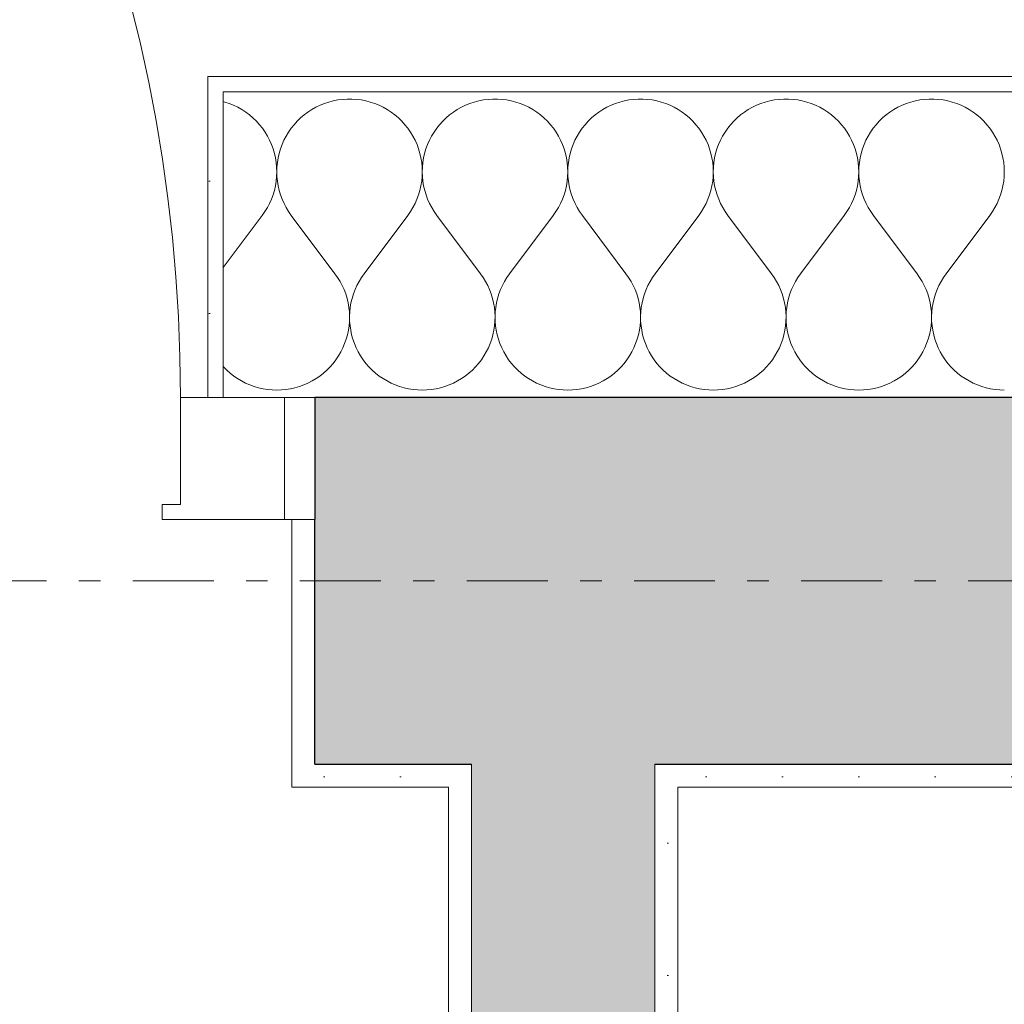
# Model space of a CAD drawing. Extents: x 100 to 2982, y 37 to 2050.
# Tile 120 of 130: x 1829 to 1893, y 1762 to 1826. Entities that reach past the tile are written whole.
import ezdxf
from ezdxf.xclip import XClip

# ---------------------------------------------------------------- set-up
doc = ezdxf.new("R2010")
doc.units = 0
doc.header["$MEASUREMENT"] = 0
doc.header["$XCLIPFRAME"] = 0
doc.linetypes.add('Przerywana podwójnie', pattern=[54.680554, 26.458333, -10.583333, 7.055556, -10.583333])
for name, color, linetype in [('410-K Osie', 7, 'Continuous'), ('420-K Ściany', 7, 'Continuous'), ('820-G Rysunki Obrazki', 7, 'Continuous'), ('A_ŚCIANY NOŚNE', 7, 'Continuous'), ('Drzwi ARCHICAD', 7, 'Continuous')]:
    doc.layers.add(name, color=color, linetype=linetype)
pattern_1 = [(0, (-18316.349, -206.5255), (0, 8.660254), [0, -5]), (0, (-18313.849, -202.195), (0, 8.660254), [0, -5])]

# ---------------------------------------------------------------- blocks, each defined once
blk = doc.blocks.new('*X26')
at = {"layer": '420-K Ściany', "color": 174, "linetype": 'Continuous', "lineweight": 5, "ltscale": 0.2}
for p, q in [((1842.15, 1820.835), (1842.052, 1820.861)), ((1842.44, 1820.739), (1842.15, 1820.835)), ((1842.723, 1820.624), (1842.44, 1820.739)), ((1842.999, 1820.492), (1842.723, 1820.624)), ((1848.388, 1820.624), (1848.113, 1820.492)), ((1848.672, 1820.739), (1848.388, 1820.624)), ((1848.962, 1820.835), (1848.672, 1820.739)), ((1849.257, 1820.913), (1848.962, 1820.835)), ((1849.557, 1820.972), (1849.257, 1820.913)), ((1849.86, 1821.011), (1849.557, 1820.972)), ((1850.165, 1821.03), (1849.86, 1821.011)), ((1850.471, 1821.03), (1850.165, 1821.03)), ((1850.776, 1821.011), (1850.471, 1821.03)), ((1851.079, 1820.972), (1850.776, 1821.011)), ((1851.379, 1820.913), (1851.079, 1820.972)), ((1851.674, 1820.835), (1851.379, 1820.913)), ((1851.964, 1820.739), (1851.674, 1820.835)), ((1852.247, 1820.624), (1851.964, 1820.739)), ((1852.523, 1820.492), (1852.247, 1820.624)), ((1857.912, 1820.624), (1857.637, 1820.492)), ((1858.195, 1820.739), (1857.912, 1820.624)), ((1858.485, 1820.835), (1858.195, 1820.739)), ((1858.781, 1820.913), (1858.485, 1820.835)), ((1859.081, 1820.972), (1858.781, 1820.913)), ((1859.384, 1821.011), (1859.081, 1820.972)), ((1859.689, 1821.03), (1859.384, 1821.011)), ((1859.994, 1821.03), (1859.689, 1821.03)), ((1860.299, 1821.011), (1859.994, 1821.03)), ((1860.602, 1820.972), (1860.299, 1821.011)), ((1860.902, 1820.913), (1860.602, 1820.972)), ((1861.198, 1820.835), (1860.902, 1820.913)), ((1861.488, 1820.739), (1861.198, 1820.835)), ((1861.771, 1820.624), (1861.488, 1820.739)), ((1862.046, 1820.492), (1861.771, 1820.624)), ((1867.436, 1820.624), (1867.161, 1820.492)), ((1867.719, 1820.739), (1867.436, 1820.624)), ((1868.009, 1820.835), (1867.719, 1820.739)), ((1868.305, 1820.913), (1868.009, 1820.835)), ((1868.605, 1820.972), (1868.305, 1820.913)), ((1868.908, 1821.011), (1868.605, 1820.972)), ((1869.213, 1821.03), (1868.908, 1821.011)), ((1869.518, 1821.03), (1869.213, 1821.03)), ((1869.823, 1821.011), (1869.518, 1821.03)), ((1870.126, 1820.972), (1869.823, 1821.011)), ((1870.426, 1820.913), (1870.126, 1820.972)), ((1870.722, 1820.835), (1870.426, 1820.913)), ((1871.012, 1820.739), (1870.722, 1820.835)), ((1871.295, 1820.624), (1871.012, 1820.739)), ((1871.57, 1820.492), (1871.295, 1820.624)), ((1876.96, 1820.624), (1876.685, 1820.492)), ((1877.243, 1820.739), (1876.96, 1820.624)), ((1877.533, 1820.835), (1877.243, 1820.739)), ((1877.829, 1820.913), (1877.533, 1820.835)), ((1878.128, 1820.972), (1877.829, 1820.913)), ((1878.431, 1821.011), (1878.128, 1820.972)), ((1878.736, 1821.03), (1878.431, 1821.011)), ((1879.042, 1821.03), (1878.736, 1821.03)), ((1879.347, 1821.011), (1879.042, 1821.03)), ((1879.65, 1820.972), (1879.347, 1821.011)), ((1879.95, 1820.913), (1879.65, 1820.972)), ((1880.246, 1820.835), (1879.95, 1820.913)), ((1880.536, 1820.739), (1880.246, 1820.835)), ((1880.819, 1820.624), (1880.536, 1820.739)), ((1881.094, 1820.492), (1880.819, 1820.624)), ((1886.484, 1820.624), (1886.208, 1820.492)), ((1886.767, 1820.739), (1886.484, 1820.624)), ((1887.057, 1820.835), (1886.767, 1820.739)), ((1887.352, 1820.913), (1887.057, 1820.835)), ((1887.652, 1820.972), (1887.352, 1820.913)), ((1887.955, 1821.011), (1887.652, 1820.972)), ((1888.26, 1821.03), (1887.955, 1821.011)), ((1888.566, 1821.03), (1888.26, 1821.03)), ((1888.871, 1821.011), (1888.566, 1821.03)), ((1889.174, 1820.972), (1888.871, 1821.011)), ((1889.474, 1820.913), (1889.174, 1820.972)), ((1889.769, 1820.835), (1889.474, 1820.913)), ((1890.059, 1820.739), (1889.769, 1820.835)), ((1890.343, 1820.624), (1890.059, 1820.739)), ((1890.618, 1820.492), (1890.343, 1820.624)), ((1843.265, 1820.341), (1842.999, 1820.492)), ((1843.521, 1820.175), (1843.265, 1820.341)), ((1843.766, 1819.992), (1843.521, 1820.175)), ((1843.998, 1819.793), (1843.766, 1819.992)), ((1847.346, 1819.992), (1847.114, 1819.793)), ((1847.591, 1820.175), (1847.346, 1819.992)), ((1847.847, 1820.341), (1847.591, 1820.175)), ((1848.113, 1820.492), (1847.847, 1820.341)), ((1852.789, 1820.341), (1852.523, 1820.492)), ((1853.045, 1820.175), (1852.789, 1820.341)), ((1853.289, 1819.992), (1853.045, 1820.175)), ((1853.522, 1819.793), (1853.289, 1819.992)), ((1856.87, 1819.992), (1856.637, 1819.793)), ((1857.115, 1820.175), (1856.87, 1819.992)), ((1857.371, 1820.341), (1857.115, 1820.175)), ((1857.637, 1820.492), (1857.371, 1820.341)), ((1862.313, 1820.341), (1862.046, 1820.492)), ((1862.569, 1820.175), (1862.313, 1820.341)), ((1862.813, 1819.992), (1862.569, 1820.175)), ((1863.046, 1819.793), (1862.813, 1819.992)), ((1866.394, 1819.992), (1866.161, 1819.793)), ((1866.639, 1820.175), (1866.394, 1819.992)), ((1866.895, 1820.341), (1866.639, 1820.175)), ((1867.161, 1820.492), (1866.895, 1820.341)), ((1871.836, 1820.341), (1871.57, 1820.492)), ((1872.092, 1820.175), (1871.836, 1820.341)), ((1872.337, 1819.992), (1872.092, 1820.175)), ((1872.57, 1819.793), (1872.337, 1819.992)), ((1875.918, 1819.992), (1875.685, 1819.793)), ((1876.162, 1820.175), (1875.918, 1819.992)), ((1876.418, 1820.341), (1876.162, 1820.175)), ((1876.685, 1820.492), (1876.418, 1820.341)), ((1881.36, 1820.341), (1881.094, 1820.492)), ((1881.616, 1820.175), (1881.36, 1820.341)), ((1881.861, 1819.992), (1881.616, 1820.175)), ((1882.093, 1819.793), (1881.861, 1819.992)), ((1885.441, 1819.992), (1885.209, 1819.793)), ((1885.686, 1820.175), (1885.441, 1819.992)), ((1885.942, 1820.341), (1885.686, 1820.175)), ((1886.208, 1820.492), (1885.942, 1820.341)), ((1890.884, 1820.341), (1890.618, 1820.492)), ((1891.14, 1820.175), (1890.884, 1820.341)), ((1891.385, 1819.992), (1891.14, 1820.175)), ((1891.617, 1819.793), (1891.385, 1819.992)), ((1844.218, 1819.581), (1843.998, 1819.793)), ((1844.423, 1819.354), (1844.218, 1819.581)), ((1844.613, 1819.115), (1844.423, 1819.354)), ((1846.689, 1819.354), (1846.499, 1819.115)), ((1846.894, 1819.581), (1846.689, 1819.354)), ((1847.114, 1819.793), (1846.894, 1819.581)), ((1853.741, 1819.581), (1853.522, 1819.793)), ((1853.947, 1819.354), (1853.741, 1819.581)), ((1854.137, 1819.115), (1853.947, 1819.354)), ((1856.213, 1819.354), (1856.023, 1819.115)), ((1856.418, 1819.581), (1856.213, 1819.354)), ((1856.637, 1819.793), (1856.418, 1819.581)), ((1863.265, 1819.581), (1863.046, 1819.793)), ((1863.47, 1819.354), (1863.265, 1819.581)), ((1863.661, 1819.115), (1863.47, 1819.354)), ((1865.737, 1819.354), (1865.546, 1819.115)), ((1865.942, 1819.581), (1865.737, 1819.354)), ((1866.161, 1819.793), (1865.942, 1819.581)), ((1872.789, 1819.581), (1872.57, 1819.793)), ((1872.994, 1819.354), (1872.789, 1819.581)), ((1873.185, 1819.115), (1872.994, 1819.354)), ((1875.26, 1819.354), (1875.07, 1819.115)), ((1875.466, 1819.581), (1875.26, 1819.354)), ((1875.685, 1819.793), (1875.466, 1819.581)), ((1882.313, 1819.581), (1882.093, 1819.793)), ((1882.518, 1819.354), (1882.313, 1819.581)), ((1882.708, 1819.115), (1882.518, 1819.354)), ((1884.784, 1819.354), (1884.594, 1819.115)), ((1884.99, 1819.581), (1884.784, 1819.354)), ((1885.209, 1819.793), (1884.99, 1819.581)), ((1891.837, 1819.581), (1891.617, 1819.793)), ((1892.042, 1819.354), (1891.837, 1819.581)), ((1892.232, 1819.115), (1892.042, 1819.354)), ((1844.788, 1818.864), (1844.613, 1819.115)), ((1844.946, 1818.603), (1844.788, 1818.864)), ((1846.324, 1818.864), (1846.166, 1818.603)), ((1846.499, 1819.115), (1846.324, 1818.864)), ((1854.311, 1818.864), (1854.137, 1819.115)), ((1854.47, 1818.603), (1854.311, 1818.864)), ((1855.848, 1818.864), (1855.69, 1818.603)), ((1856.023, 1819.115), (1855.848, 1818.864)), ((1863.835, 1818.864), (1863.661, 1819.115)), ((1863.993, 1818.603), (1863.835, 1818.864)), ((1865.372, 1818.864), (1865.214, 1818.603)), ((1865.546, 1819.115), (1865.372, 1818.864)), ((1873.359, 1818.864), (1873.185, 1819.115)), ((1873.517, 1818.603), (1873.359, 1818.864)), ((1874.896, 1818.864), (1874.737, 1818.603)), ((1875.07, 1819.115), (1874.896, 1818.864)), ((1882.883, 1818.864), (1882.708, 1819.115)), ((1883.041, 1818.603), (1882.883, 1818.864)), ((1884.419, 1818.864), (1884.261, 1818.603)), ((1884.594, 1819.115), (1884.419, 1818.864)), ((1892.407, 1818.864), (1892.232, 1819.115)), ((1892.565, 1818.603), (1892.407, 1818.864)), ((1845.087, 1818.332), (1844.946, 1818.603)), ((1845.21, 1818.052), (1845.087, 1818.332)), ((1845.315, 1817.765), (1845.21, 1818.052)), ((1845.902, 1818.052), (1845.796, 1817.765)), ((1846.025, 1818.332), (1845.902, 1818.052)), ((1846.166, 1818.603), (1846.025, 1818.332)), ((1854.611, 1818.332), (1854.47, 1818.603)), ((1854.734, 1818.052), (1854.611, 1818.332)), ((1854.839, 1817.765), (1854.734, 1818.052)), ((1855.425, 1818.052), (1855.32, 1817.765)), ((1855.549, 1818.332), (1855.425, 1818.052)), ((1855.69, 1818.603), (1855.549, 1818.332)), ((1864.134, 1818.332), (1863.993, 1818.603)), ((1864.258, 1818.052), (1864.134, 1818.332)), ((1864.363, 1817.765), (1864.258, 1818.052)), ((1864.949, 1818.052), (1864.844, 1817.765)), ((1865.073, 1818.332), (1864.949, 1818.052)), ((1865.214, 1818.603), (1865.073, 1818.332)), ((1873.658, 1818.332), (1873.517, 1818.603)), ((1873.782, 1818.052), (1873.658, 1818.332)), ((1873.887, 1817.765), (1873.782, 1818.052)), ((1874.473, 1818.052), (1874.368, 1817.765)), ((1874.596, 1818.332), (1874.473, 1818.052)), ((1874.737, 1818.603), (1874.596, 1818.332)), ((1883.182, 1818.332), (1883.041, 1818.603)), ((1883.305, 1818.052), (1883.182, 1818.332)), ((1883.411, 1817.765), (1883.305, 1818.052)), ((1883.997, 1818.052), (1883.892, 1817.765)), ((1884.12, 1818.332), (1883.997, 1818.052)), ((1884.261, 1818.603), (1884.12, 1818.332)), ((1892.706, 1818.332), (1892.565, 1818.603)), ((1892.829, 1818.052), (1892.706, 1818.332)), ((1892.934, 1817.765), (1892.829, 1818.052)), ((1845.402, 1817.472), (1845.315, 1817.765)), ((1845.469, 1817.174), (1845.402, 1817.472)), ((1845.71, 1817.472), (1845.642, 1817.174)), ((1845.796, 1817.765), (1845.71, 1817.472)), ((1854.926, 1817.472), (1854.839, 1817.765)), ((1854.993, 1817.174), (1854.926, 1817.472)), ((1855.234, 1817.472), (1855.166, 1817.174)), ((1855.32, 1817.765), (1855.234, 1817.472)), ((1864.449, 1817.472), (1864.363, 1817.765)), ((1864.517, 1817.174), (1864.449, 1817.472)), ((1864.758, 1817.472), (1864.69, 1817.174)), ((1864.844, 1817.765), (1864.758, 1817.472)), ((1873.973, 1817.472), (1873.887, 1817.765)), ((1874.041, 1817.174), (1873.973, 1817.472)), ((1874.281, 1817.472), (1874.214, 1817.174)), ((1874.368, 1817.765), (1874.281, 1817.472)), ((1883.497, 1817.472), (1883.411, 1817.765)), ((1883.565, 1817.174), (1883.497, 1817.472)), ((1883.805, 1817.472), (1883.738, 1817.174)), ((1883.892, 1817.765), (1883.805, 1817.472)), ((1893.021, 1817.472), (1892.934, 1817.765)), ((1893.088, 1817.174), (1893.021, 1817.472)), ((1845.518, 1816.872), (1845.469, 1817.174)), ((1845.547, 1816.568), (1845.518, 1816.872)), ((1845.594, 1816.872), (1845.565, 1816.568)), ((1845.642, 1817.174), (1845.594, 1816.872)), ((1855.042, 1816.872), (1854.993, 1817.174)), ((1855.07, 1816.568), (1855.042, 1816.872)), ((1855.118, 1816.872), (1855.089, 1816.568)), ((1855.166, 1817.174), (1855.118, 1816.872)), ((1864.565, 1816.872), (1864.517, 1817.174)), ((1864.594, 1816.568), (1864.565, 1816.872)), ((1864.642, 1816.872), (1864.613, 1816.568)), ((1864.69, 1817.174), (1864.642, 1816.872)), ((1874.089, 1816.872), (1874.041, 1817.174)), ((1874.118, 1816.568), (1874.089, 1816.872)), ((1874.165, 1816.872), (1874.137, 1816.568)), ((1874.214, 1817.174), (1874.165, 1816.872)), ((1883.613, 1816.872), (1883.565, 1817.174)), ((1883.642, 1816.568), (1883.613, 1816.872)), ((1883.689, 1816.872), (1883.66, 1816.568)), ((1883.738, 1817.174), (1883.689, 1816.872)), ((1893.137, 1816.872), (1893.088, 1817.174)), ((1893.166, 1816.568), (1893.137, 1816.872)), ((1845.546, 1815.957), (1845.556, 1816.263)), ((1845.556, 1816.263), (1845.547, 1816.568)), ((1845.565, 1816.568), (1845.556, 1816.263)), ((1845.556, 1816.263), (1845.566, 1815.957)), ((1855.069, 1815.957), (1855.08, 1816.263)), ((1855.08, 1816.263), (1855.07, 1816.568)), ((1855.089, 1816.568), (1855.08, 1816.263)), ((1855.08, 1816.263), (1855.09, 1815.957)), ((1864.593, 1815.957), (1864.604, 1816.263)), ((1864.604, 1816.263), (1864.594, 1816.568)), ((1864.613, 1816.568), (1864.604, 1816.263)), ((1864.604, 1816.263), (1864.614, 1815.957)), ((1874.117, 1815.957), (1874.127, 1816.263)), ((1874.127, 1816.263), (1874.118, 1816.568)), ((1874.137, 1816.568), (1874.127, 1816.263)), ((1874.127, 1816.263), (1874.138, 1815.957)), ((1883.641, 1815.957), (1883.651, 1816.263)), ((1883.651, 1816.263), (1883.642, 1816.568)), ((1883.66, 1816.568), (1883.651, 1816.263)), ((1883.651, 1816.263), (1883.661, 1815.957)), ((1893.165, 1815.957), (1893.175, 1816.263)), ((1893.175, 1816.263), (1893.166, 1816.568)), ((1845.466, 1815.352), (1845.516, 1815.653)), ((1845.516, 1815.653), (1845.546, 1815.957)), ((1845.566, 1815.957), (1845.596, 1815.653)), ((1845.596, 1815.653), (1845.645, 1815.352)), ((1854.99, 1815.352), (1855.04, 1815.653)), ((1855.04, 1815.653), (1855.069, 1815.957)), ((1855.09, 1815.957), (1855.12, 1815.653)), ((1855.12, 1815.653), (1855.169, 1815.352)), ((1864.514, 1815.352), (1864.563, 1815.653)), ((1864.563, 1815.653), (1864.593, 1815.957)), ((1864.614, 1815.957), (1864.644, 1815.653)), ((1864.644, 1815.653), (1864.693, 1815.352)), ((1874.038, 1815.352), (1874.087, 1815.653)), ((1874.087, 1815.653), (1874.117, 1815.957)), ((1874.138, 1815.957), (1874.168, 1815.653)), ((1874.168, 1815.653), (1874.217, 1815.352)), ((1883.562, 1815.352), (1883.611, 1815.653)), ((1883.611, 1815.653), (1883.641, 1815.957)), ((1883.661, 1815.957), (1883.691, 1815.653)), ((1883.691, 1815.653), (1883.741, 1815.352)), ((1893.085, 1815.352), (1893.135, 1815.653)), ((1893.135, 1815.653), (1893.165, 1815.957)), ((1845.31, 1814.761), (1845.398, 1815.054)), ((1845.398, 1815.054), (1845.466, 1815.352)), ((1845.645, 1815.352), (1845.714, 1815.054)), ((1845.714, 1815.054), (1845.802, 1814.761)), ((1854.834, 1814.761), (1854.922, 1815.054)), ((1854.922, 1815.054), (1854.99, 1815.352)), ((1855.169, 1815.352), (1855.238, 1815.054)), ((1855.238, 1815.054), (1855.325, 1814.761)), ((1864.358, 1814.761), (1864.445, 1815.054)), ((1864.445, 1815.054), (1864.514, 1815.352)), ((1864.693, 1815.352), (1864.762, 1815.054)), ((1864.762, 1815.054), (1864.849, 1814.761)), ((1873.882, 1814.761), (1873.969, 1815.054)), ((1873.969, 1815.054), (1874.038, 1815.352)), ((1874.217, 1815.352), (1874.285, 1815.054)), ((1874.285, 1815.054), (1874.373, 1814.761)), ((1883.406, 1814.761), (1883.493, 1815.054)), ((1883.493, 1815.054), (1883.562, 1815.352)), ((1883.741, 1815.352), (1883.809, 1815.054)), ((1883.809, 1815.054), (1883.897, 1814.761)), ((1892.929, 1814.761), (1893.017, 1815.054)), ((1893.017, 1815.054), (1893.085, 1815.352)), ((1844.938, 1813.925), (1845.08, 1814.195)), ((1845.08, 1814.195), (1845.204, 1814.475)), ((1845.204, 1814.475), (1845.31, 1814.761)), ((1845.802, 1814.761), (1845.908, 1814.475)), ((1845.908, 1814.475), (1846.032, 1814.195)), ((1846.032, 1814.195), (1846.174, 1813.925)), ((1854.462, 1813.925), (1854.604, 1814.195)), ((1854.604, 1814.195), (1854.728, 1814.475)), ((1854.728, 1814.475), (1854.834, 1814.761)), ((1855.325, 1814.761), (1855.431, 1814.475)), ((1855.431, 1814.475), (1855.556, 1814.195)), ((1855.556, 1814.195), (1855.698, 1813.925)), ((1863.986, 1813.925), (1864.127, 1814.195)), ((1864.127, 1814.195), (1864.252, 1814.475)), ((1864.252, 1814.475), (1864.358, 1814.761)), ((1864.849, 1814.761), (1864.955, 1814.475)), ((1864.955, 1814.475), (1865.08, 1814.195)), ((1865.08, 1814.195), (1865.221, 1813.925)), ((1873.509, 1813.925), (1873.651, 1814.195)), ((1873.651, 1814.195), (1873.776, 1814.475)), ((1873.776, 1814.475), (1873.882, 1814.761)), ((1874.373, 1814.761), (1874.479, 1814.475)), ((1874.479, 1814.475), (1874.603, 1814.195)), ((1874.603, 1814.195), (1874.745, 1813.925)), ((1883.033, 1813.925), (1883.175, 1814.195)), ((1883.175, 1814.195), (1883.299, 1814.475)), ((1883.299, 1814.475), (1883.406, 1814.761)), ((1883.897, 1814.761), (1884.003, 1814.475)), ((1884.003, 1814.475), (1884.127, 1814.195)), ((1884.127, 1814.195), (1884.269, 1813.925)), ((1892.557, 1813.925), (1892.699, 1814.195)), ((1892.699, 1814.195), (1892.823, 1814.475)), ((1892.823, 1814.475), (1892.929, 1814.761)), ((1844.604, 1813.414), (1844.779, 1813.664)), ((1844.779, 1813.664), (1844.938, 1813.925)), ((1846.174, 1813.925), (1846.333, 1813.664)), ((1846.333, 1813.664), (1846.508, 1813.414)), ((1854.127, 1813.414), (1854.303, 1813.664)), ((1854.303, 1813.664), (1854.462, 1813.925)), ((1855.698, 1813.925), (1855.857, 1813.664)), ((1855.857, 1813.664), (1856.032, 1813.414)), ((1863.651, 1813.414), (1863.827, 1813.664)), ((1863.827, 1813.664), (1863.986, 1813.925)), ((1865.221, 1813.925), (1865.38, 1813.664)), ((1865.38, 1813.664), (1865.556, 1813.414)), ((1873.175, 1813.414), (1873.35, 1813.664)), ((1873.35, 1813.664), (1873.509, 1813.925)), ((1874.745, 1813.925), (1874.904, 1813.664)), ((1874.904, 1813.664), (1875.08, 1813.414)), ((1882.699, 1813.414), (1882.874, 1813.664)), ((1882.874, 1813.664), (1883.033, 1813.925)), ((1884.269, 1813.925), (1884.428, 1813.664)), ((1884.428, 1813.664), (1884.604, 1813.414)), ((1892.223, 1813.414), (1892.398, 1813.664)), ((1892.398, 1813.664), (1892.557, 1813.925)), ((1844.604, 1813.414), (1842.052, 1810.012)), ((1846.508, 1813.414), (1849.365, 1809.604)), ((1854.127, 1813.414), (1851.27, 1809.604)), ((1856.032, 1813.414), (1858.889, 1809.604)), ((1863.651, 1813.414), (1860.794, 1809.604)), ((1865.556, 1813.414), (1868.413, 1809.604)), ((1873.175, 1813.414), (1870.318, 1809.604)), ((1875.08, 1813.414), (1877.937, 1809.604)), ((1882.699, 1813.414), (1879.842, 1809.604)), ((1884.604, 1813.414), (1887.461, 1809.604)), ((1892.223, 1813.414), (1889.365, 1809.604)), ((1849.538, 1809.358), (1849.365, 1809.604)), ((1849.696, 1809.101), (1849.538, 1809.358)), ((1849.836, 1808.834), (1849.696, 1809.101)), ((1850.94, 1809.101), (1850.8, 1808.834)), ((1851.097, 1809.358), (1850.94, 1809.101)), ((1851.27, 1809.604), (1851.097, 1809.358)), ((1859.062, 1809.358), (1858.889, 1809.604)), ((1859.219, 1809.101), (1859.062, 1809.358)), ((1859.36, 1808.834), (1859.219, 1809.101)), ((1860.464, 1809.101), (1860.323, 1808.834)), ((1860.621, 1809.358), (1860.464, 1809.101)), ((1860.794, 1809.604), (1860.621, 1809.358)), ((1868.586, 1809.358), (1868.413, 1809.604)), ((1868.743, 1809.101), (1868.586, 1809.358)), ((1868.884, 1808.834), (1868.743, 1809.101)), ((1869.988, 1809.101), (1869.847, 1808.834)), ((1870.145, 1809.358), (1869.988, 1809.101)), ((1870.318, 1809.604), (1870.145, 1809.358)), ((1878.11, 1809.358), (1877.937, 1809.604)), ((1878.267, 1809.101), (1878.11, 1809.358)), ((1878.407, 1808.834), (1878.267, 1809.101)), ((1879.512, 1809.101), (1879.371, 1808.834)), ((1879.669, 1809.358), (1879.512, 1809.101)), ((1879.842, 1809.604), (1879.669, 1809.358)), ((1887.634, 1809.358), (1887.461, 1809.604)), ((1887.791, 1809.101), (1887.634, 1809.358)), ((1887.931, 1808.834), (1887.791, 1809.101)), ((1889.035, 1809.101), (1888.895, 1808.834)), ((1889.192, 1809.358), (1889.035, 1809.101)), ((1889.365, 1809.604), (1889.192, 1809.358)), ((1849.959, 1808.559), (1849.836, 1808.834)), ((1850.065, 1808.277), (1849.959, 1808.559)), ((1850.676, 1808.559), (1850.57, 1808.277)), ((1850.8, 1808.834), (1850.676, 1808.559)), ((1859.483, 1808.559), (1859.36, 1808.834)), ((1859.589, 1808.277), (1859.483, 1808.559)), ((1860.2, 1808.559), (1860.094, 1808.277)), ((1860.323, 1808.834), (1860.2, 1808.559)), ((1869.007, 1808.559), (1868.884, 1808.834)), ((1869.113, 1808.277), (1869.007, 1808.559)), ((1869.724, 1808.559), (1869.618, 1808.277)), ((1869.847, 1808.834), (1869.724, 1808.559)), ((1878.531, 1808.559), (1878.407, 1808.834)), ((1878.637, 1808.277), (1878.531, 1808.559)), ((1879.248, 1808.559), (1879.142, 1808.277)), ((1879.371, 1808.834), (1879.248, 1808.559)), ((1888.055, 1808.559), (1887.931, 1808.834)), ((1888.16, 1808.277), (1888.055, 1808.559)), ((1888.771, 1808.559), (1888.666, 1808.277)), ((1888.895, 1808.834), (1888.771, 1808.559)), ((1850.153, 1807.989), (1850.065, 1808.277)), ((1850.222, 1807.696), (1850.153, 1807.989)), ((1850.483, 1807.989), (1850.413, 1807.696)), ((1850.57, 1808.277), (1850.483, 1807.989)), ((1859.677, 1807.989), (1859.589, 1808.277)), ((1859.746, 1807.696), (1859.677, 1807.989)), ((1860.006, 1807.989), (1859.937, 1807.696)), ((1860.094, 1808.277), (1860.006, 1807.989)), ((1869.201, 1807.989), (1869.113, 1808.277)), ((1869.27, 1807.696), (1869.201, 1807.989)), ((1869.53, 1807.989), (1869.461, 1807.696)), ((1869.618, 1808.277), (1869.53, 1807.989)), ((1878.724, 1807.989), (1878.637, 1808.277)), ((1878.794, 1807.696), (1878.724, 1807.989)), ((1879.054, 1807.989), (1878.985, 1807.696)), ((1879.142, 1808.277), (1879.054, 1807.989)), ((1888.248, 1807.989), (1888.16, 1808.277)), ((1888.318, 1807.696), (1888.248, 1807.989)), ((1888.578, 1807.989), (1888.509, 1807.696)), ((1888.666, 1808.277), (1888.578, 1807.989)), ((1850.273, 1807.399), (1850.222, 1807.696)), ((1850.305, 1807.1), (1850.273, 1807.399)), ((1850.318, 1806.799), (1850.305, 1807.1)), ((1850.331, 1807.1), (1850.318, 1806.799)), ((1850.363, 1807.399), (1850.331, 1807.1)), ((1850.413, 1807.696), (1850.363, 1807.399)), ((1859.797, 1807.399), (1859.746, 1807.696)), ((1859.829, 1807.1), (1859.797, 1807.399)), ((1859.841, 1806.799), (1859.829, 1807.1)), ((1859.855, 1807.1), (1859.842, 1806.799)), ((1859.886, 1807.399), (1859.855, 1807.1)), ((1859.937, 1807.696), (1859.886, 1807.399)), ((1869.321, 1807.399), (1869.27, 1807.696)), ((1869.352, 1807.1), (1869.321, 1807.399)), ((1869.365, 1806.799), (1869.352, 1807.1)), ((1869.378, 1807.1), (1869.366, 1806.799)), ((1869.41, 1807.399), (1869.378, 1807.1)), ((1869.461, 1807.696), (1869.41, 1807.399)), ((1878.844, 1807.399), (1878.794, 1807.696)), ((1878.876, 1807.1), (1878.844, 1807.399)), ((1878.889, 1806.799), (1878.876, 1807.1)), ((1878.902, 1807.1), (1878.89, 1806.799)), ((1878.934, 1807.399), (1878.902, 1807.1)), ((1878.985, 1807.696), (1878.934, 1807.399)), ((1888.368, 1807.399), (1888.318, 1807.696)), ((1888.4, 1807.1), (1888.368, 1807.399)), ((1888.413, 1806.799), (1888.4, 1807.1)), ((1888.426, 1807.1), (1888.413, 1806.799)), ((1888.458, 1807.399), (1888.426, 1807.1)), ((1888.509, 1807.696), (1888.458, 1807.399)), ((1850.286, 1806.197), (1850.311, 1806.497)), ((1850.311, 1806.497), (1850.318, 1806.799)), ((1850.318, 1806.799), (1850.324, 1806.497)), ((1850.324, 1806.497), (1850.35, 1806.197)), ((1859.81, 1806.197), (1859.835, 1806.497)), ((1859.835, 1806.497), (1859.841, 1806.799)), ((1859.842, 1806.799), (1859.848, 1806.497)), ((1859.848, 1806.497), (1859.873, 1806.197)), ((1869.334, 1806.197), (1869.359, 1806.497)), ((1869.359, 1806.497), (1869.365, 1806.799)), ((1869.366, 1806.799), (1869.372, 1806.497)), ((1869.372, 1806.497), (1869.397, 1806.197)), ((1878.857, 1806.197), (1878.883, 1806.497)), ((1878.883, 1806.497), (1878.889, 1806.799)), ((1878.89, 1806.799), (1878.896, 1806.497)), ((1878.896, 1806.497), (1878.921, 1806.197)), ((1888.381, 1806.197), (1888.407, 1806.497)), ((1888.407, 1806.497), (1888.413, 1806.799)), ((1888.413, 1806.799), (1888.42, 1806.497)), ((1888.42, 1806.497), (1888.445, 1806.197)), ((1850.179, 1805.605), (1850.242, 1805.899)), ((1850.242, 1805.899), (1850.286, 1806.197)), ((1850.35, 1806.197), (1850.394, 1805.899)), ((1850.394, 1805.899), (1850.457, 1805.605)), ((1859.703, 1805.605), (1859.766, 1805.899)), ((1859.766, 1805.899), (1859.81, 1806.197)), ((1859.873, 1806.197), (1859.918, 1805.899)), ((1859.918, 1805.899), (1859.981, 1805.605)), ((1869.226, 1805.605), (1869.289, 1805.899)), ((1869.289, 1805.899), (1869.334, 1806.197)), ((1869.397, 1806.197), (1869.441, 1805.899)), ((1869.441, 1805.899), (1869.504, 1805.605)), ((1878.75, 1805.605), (1878.813, 1805.899)), ((1878.813, 1805.899), (1878.857, 1806.197)), ((1878.921, 1806.197), (1878.965, 1805.899)), ((1878.965, 1805.899), (1879.028, 1805.605)), ((1888.274, 1805.605), (1888.337, 1805.899)), ((1888.337, 1805.899), (1888.381, 1806.197)), ((1888.445, 1806.197), (1888.489, 1805.899)), ((1888.489, 1805.899), (1888.552, 1805.605)), ((1849.998, 1805.031), (1850.097, 1805.315)), ((1850.097, 1805.315), (1850.179, 1805.605)), ((1850.457, 1805.605), (1850.538, 1805.315)), ((1850.538, 1805.315), (1850.638, 1805.031)), ((1859.522, 1805.031), (1859.621, 1805.315)), ((1859.621, 1805.315), (1859.703, 1805.605)), ((1859.981, 1805.605), (1860.062, 1805.315)), ((1860.062, 1805.315), (1860.162, 1805.031)), ((1869.045, 1805.031), (1869.145, 1805.315)), ((1869.145, 1805.315), (1869.226, 1805.605)), ((1869.504, 1805.605), (1869.586, 1805.315)), ((1869.586, 1805.315), (1869.686, 1805.031)), ((1878.569, 1805.031), (1878.669, 1805.315)), ((1878.669, 1805.315), (1878.75, 1805.605)), ((1879.028, 1805.605), (1879.11, 1805.315)), ((1879.11, 1805.315), (1879.209, 1805.031)), ((1888.093, 1805.031), (1888.193, 1805.315)), ((1888.193, 1805.315), (1888.274, 1805.605)), ((1888.552, 1805.605), (1888.634, 1805.315)), ((1888.634, 1805.315), (1888.733, 1805.031)), ((1849.746, 1804.484), (1849.88, 1804.753)), ((1849.88, 1804.753), (1849.998, 1805.031)), ((1850.638, 1805.031), (1850.755, 1804.753)), ((1850.755, 1804.753), (1850.89, 1804.484)), ((1859.269, 1804.484), (1859.404, 1804.753)), ((1859.404, 1804.753), (1859.522, 1805.031)), ((1860.162, 1805.031), (1860.279, 1804.753)), ((1860.279, 1804.753), (1860.414, 1804.484)), ((1868.793, 1804.484), (1868.928, 1804.753)), ((1868.928, 1804.753), (1869.045, 1805.031)), ((1869.686, 1805.031), (1869.803, 1804.753)), ((1869.803, 1804.753), (1869.938, 1804.484)), ((1878.317, 1804.484), (1878.452, 1804.753)), ((1878.452, 1804.753), (1878.569, 1805.031)), ((1879.209, 1805.031), (1879.327, 1804.753)), ((1879.327, 1804.753), (1879.461, 1804.484)), ((1887.841, 1804.484), (1887.976, 1804.753)), ((1887.976, 1804.753), (1888.093, 1805.031)), ((1888.733, 1805.031), (1888.851, 1804.753)), ((1888.851, 1804.753), (1888.985, 1804.484)), ((1849.243, 1803.734), (1849.426, 1803.973)), ((1849.426, 1803.973), (1849.594, 1804.223)), ((1849.594, 1804.223), (1849.746, 1804.484)), ((1850.89, 1804.484), (1851.041, 1804.223)), ((1851.041, 1804.223), (1851.209, 1803.973)), ((1851.209, 1803.973), (1851.392, 1803.734)), ((1858.767, 1803.734), (1858.95, 1803.973)), ((1858.95, 1803.973), (1859.118, 1804.223)), ((1859.118, 1804.223), (1859.269, 1804.484)), ((1860.414, 1804.484), (1860.565, 1804.223)), ((1860.565, 1804.223), (1860.733, 1803.973)), ((1860.733, 1803.973), (1860.916, 1803.734)), ((1868.291, 1803.734), (1868.474, 1803.973)), ((1868.474, 1803.973), (1868.642, 1804.223)), ((1868.642, 1804.223), (1868.793, 1804.484)), ((1869.938, 1804.484), (1870.089, 1804.223)), ((1870.089, 1804.223), (1870.257, 1803.973)), ((1870.257, 1803.973), (1870.44, 1803.734)), ((1877.815, 1803.734), (1877.998, 1803.973)), ((1877.998, 1803.973), (1878.166, 1804.223)), ((1878.166, 1804.223), (1878.317, 1804.484)), ((1879.461, 1804.484), (1879.613, 1804.223)), ((1879.613, 1804.223), (1879.781, 1803.973)), ((1879.781, 1803.973), (1879.964, 1803.734)), ((1887.339, 1803.734), (1887.522, 1803.973)), ((1887.522, 1803.973), (1887.689, 1804.223)), ((1887.689, 1804.223), (1887.841, 1804.484)), ((1888.985, 1804.484), (1889.137, 1804.223)), ((1889.137, 1804.223), (1889.304, 1803.973)), ((1889.304, 1803.973), (1889.487, 1803.734)), ((1842.052, 1803.523), (1842.066, 1803.507)), ((1842.066, 1803.507), (1842.278, 1803.293)), ((1842.278, 1803.293), (1842.503, 1803.092)), ((1848.609, 1803.092), (1848.834, 1803.293)), ((1848.834, 1803.293), (1849.046, 1803.507)), ((1849.046, 1803.507), (1849.243, 1803.734)), ((1851.392, 1803.734), (1851.59, 1803.507)), ((1851.59, 1803.507), (1851.802, 1803.293)), ((1851.802, 1803.293), (1852.027, 1803.092)), ((1858.133, 1803.092), (1858.357, 1803.293)), ((1858.357, 1803.293), (1858.569, 1803.507)), ((1858.569, 1803.507), (1858.767, 1803.734)), ((1860.916, 1803.734), (1861.114, 1803.507)), ((1861.114, 1803.507), (1861.326, 1803.293)), ((1861.326, 1803.293), (1861.551, 1803.092)), ((1867.656, 1803.092), (1867.881, 1803.293)), ((1867.881, 1803.293), (1868.093, 1803.507)), ((1868.093, 1803.507), (1868.291, 1803.734)), ((1870.44, 1803.734), (1870.638, 1803.507)), ((1870.638, 1803.507), (1870.85, 1803.293)), ((1870.85, 1803.293), (1871.075, 1803.092)), ((1877.18, 1803.092), (1877.405, 1803.293)), ((1877.405, 1803.293), (1877.617, 1803.507)), ((1877.617, 1803.507), (1877.815, 1803.734)), ((1879.964, 1803.734), (1880.162, 1803.507)), ((1880.162, 1803.507), (1880.373, 1803.293)), ((1880.373, 1803.293), (1880.598, 1803.092)), ((1886.704, 1803.092), (1886.929, 1803.293)), ((1886.929, 1803.293), (1887.141, 1803.507)), ((1887.141, 1803.507), (1887.339, 1803.734)), ((1889.487, 1803.734), (1889.685, 1803.507)), ((1889.685, 1803.507), (1889.897, 1803.293)), ((1889.897, 1803.293), (1890.122, 1803.092)), ((1842.503, 1803.092), (1842.74, 1802.907)), ((1842.74, 1802.907), (1842.989, 1802.736)), ((1842.989, 1802.736), (1843.247, 1802.582)), ((1843.247, 1802.582), (1843.515, 1802.444)), ((1847.596, 1802.444), (1847.864, 1802.582)), ((1847.864, 1802.582), (1848.123, 1802.736)), ((1848.123, 1802.736), (1848.372, 1802.907)), ((1848.372, 1802.907), (1848.609, 1803.092)), ((1852.027, 1803.092), (1852.264, 1802.907)), ((1852.264, 1802.907), (1852.512, 1802.736)), ((1852.512, 1802.736), (1852.771, 1802.582)), ((1852.771, 1802.582), (1853.039, 1802.444)), ((1857.12, 1802.444), (1857.388, 1802.582)), ((1857.388, 1802.582), (1857.647, 1802.736)), ((1857.647, 1802.736), (1857.895, 1802.907)), ((1857.895, 1802.907), (1858.133, 1803.092)), ((1861.551, 1803.092), (1861.788, 1802.907)), ((1861.788, 1802.907), (1862.036, 1802.736)), ((1862.036, 1802.736), (1862.295, 1802.582)), ((1862.295, 1802.582), (1862.563, 1802.444)), ((1866.644, 1802.444), (1866.912, 1802.582)), ((1866.912, 1802.582), (1867.171, 1802.736)), ((1867.171, 1802.736), (1867.419, 1802.907)), ((1867.419, 1802.907), (1867.656, 1803.092)), ((1871.075, 1803.092), (1871.312, 1802.907)), ((1871.312, 1802.907), (1871.56, 1802.736)), ((1871.56, 1802.736), (1871.819, 1802.582)), ((1871.819, 1802.582), (1872.087, 1802.444)), ((1876.168, 1802.444), (1876.436, 1802.582)), ((1876.436, 1802.582), (1876.695, 1802.736)), ((1876.695, 1802.736), (1876.943, 1802.907)), ((1876.943, 1802.907), (1877.18, 1803.092)), ((1880.598, 1803.092), (1880.835, 1802.907)), ((1880.835, 1802.907), (1881.084, 1802.736)), ((1881.084, 1802.736), (1881.343, 1802.582)), ((1881.343, 1802.582), (1881.611, 1802.444)), ((1885.692, 1802.444), (1885.96, 1802.582)), ((1885.96, 1802.582), (1886.218, 1802.736)), ((1886.218, 1802.736), (1886.467, 1802.907)), ((1886.467, 1802.907), (1886.704, 1803.092)), ((1890.122, 1803.092), (1890.359, 1802.907)), ((1890.359, 1802.907), (1890.608, 1802.736)), ((1890.608, 1802.736), (1890.866, 1802.582)), ((1890.866, 1802.582), (1891.134, 1802.444)), ((1843.515, 1802.444), (1843.791, 1802.324)), ((1843.791, 1802.324), (1844.075, 1802.221)), ((1844.075, 1802.221), (1844.364, 1802.137)), ((1844.364, 1802.137), (1844.658, 1802.071)), ((1844.658, 1802.071), (1844.955, 1802.023)), ((1844.955, 1802.023), (1845.255, 1801.995)), ((1845.255, 1801.995), (1845.556, 1801.985)), ((1845.556, 1801.985), (1845.857, 1801.995)), ((1845.857, 1801.995), (1846.157, 1802.023)), ((1846.157, 1802.023), (1846.454, 1802.071)), ((1846.454, 1802.071), (1846.748, 1802.137)), ((1846.748, 1802.137), (1847.037, 1802.221)), ((1847.037, 1802.221), (1847.32, 1802.324)), ((1847.32, 1802.324), (1847.596, 1802.444)), ((1853.039, 1802.444), (1853.315, 1802.324)), ((1853.315, 1802.324), (1853.598, 1802.221)), ((1853.598, 1802.221), (1853.887, 1802.137)), ((1853.887, 1802.137), (1854.181, 1802.071)), ((1854.181, 1802.071), (1854.479, 1802.023)), ((1854.479, 1802.023), (1854.779, 1801.995)), ((1854.779, 1801.995), (1855.08, 1801.985)), ((1855.08, 1801.985), (1855.381, 1801.995)), ((1855.381, 1801.995), (1855.681, 1802.023)), ((1855.681, 1802.023), (1855.978, 1802.071)), ((1855.978, 1802.071), (1856.272, 1802.137)), ((1856.272, 1802.137), (1856.561, 1802.221)), ((1856.561, 1802.221), (1856.844, 1802.324)), ((1856.844, 1802.324), (1857.12, 1802.444)), ((1862.563, 1802.444), (1862.839, 1802.324)), ((1862.839, 1802.324), (1863.122, 1802.221)), ((1863.122, 1802.221), (1863.411, 1802.137)), ((1863.411, 1802.137), (1863.705, 1802.071)), ((1863.705, 1802.071), (1864.003, 1802.023)), ((1864.003, 1802.023), (1864.302, 1801.995)), ((1864.302, 1801.995), (1864.604, 1801.985)), ((1864.604, 1801.985), (1864.905, 1801.995)), ((1864.905, 1801.995), (1865.204, 1802.023)), ((1865.204, 1802.023), (1865.502, 1802.071)), ((1865.502, 1802.071), (1865.796, 1802.137)), ((1865.796, 1802.137), (1866.085, 1802.221)), ((1866.085, 1802.221), (1866.368, 1802.324)), ((1866.368, 1802.324), (1866.644, 1802.444)), ((1872.087, 1802.444), (1872.363, 1802.324)), ((1872.363, 1802.324), (1872.646, 1802.221)), ((1872.646, 1802.221), (1872.935, 1802.137)), ((1872.935, 1802.137), (1873.229, 1802.071)), ((1873.229, 1802.071), (1873.526, 1802.023)), ((1873.526, 1802.023), (1873.826, 1801.995)), ((1873.826, 1801.995), (1874.127, 1801.985)), ((1874.127, 1801.985), (1874.428, 1801.995)), ((1874.428, 1801.995), (1874.728, 1802.023)), ((1874.728, 1802.023), (1875.026, 1802.071)), ((1875.026, 1802.071), (1875.32, 1802.137)), ((1875.32, 1802.137), (1875.609, 1802.221)), ((1875.609, 1802.221), (1875.892, 1802.324)), ((1875.892, 1802.324), (1876.168, 1802.444)), ((1881.611, 1802.444), (1881.887, 1802.324)), ((1881.887, 1802.324), (1882.17, 1802.221)), ((1882.17, 1802.221), (1882.459, 1802.137)), ((1882.459, 1802.137), (1882.753, 1802.071)), ((1882.753, 1802.071), (1883.05, 1802.023)), ((1883.05, 1802.023), (1883.35, 1801.995)), ((1883.35, 1801.995), (1883.651, 1801.985)), ((1883.651, 1801.985), (1883.952, 1801.995)), ((1883.952, 1801.995), (1884.252, 1802.023)), ((1884.252, 1802.023), (1884.55, 1802.071)), ((1884.55, 1802.071), (1884.843, 1802.137)), ((1884.843, 1802.137), (1885.132, 1802.221)), ((1885.132, 1802.221), (1885.416, 1802.324)), ((1885.416, 1802.324), (1885.692, 1802.444)), ((1891.134, 1802.444), (1891.41, 1802.324)), ((1891.41, 1802.324), (1891.694, 1802.221)), ((1891.694, 1802.221), (1891.983, 1802.137)), ((1891.983, 1802.137), (1892.277, 1802.071)), ((1892.277, 1802.071), (1892.574, 1802.023)), ((1892.574, 1802.023), (1892.874, 1801.995)), ((1892.874, 1801.995), (1893.175, 1801.985))]:
    blk.add_line(p, q, dxfattribs=at)
blk = doc.blocks.new('Rysunek_1_1', base_point=(-18316.349, -206.526))
at = {"layer": '420-K Ściany', "linetype": 'Continuous', "lineweight": 5}
h = blk.add_hatch(dxfattribs=at)
h.set_pattern_fill('Tynk_0001', color=176, style=0, pattern_type=2)
h.set_pattern_definition(pattern_1)
h.paths.add_polyline_path([(1842.052, 1822.509), (1841.052, 1822.509), (1841.052, 1801.509), (1842.052, 1801.509), (1842.052, 1821.509)])
h = blk.add_hatch(dxfattribs=at)
h.set_pattern_fill('Tynk_0001', color=176, style=0, pattern_type=2)
h.set_pattern_definition(pattern_1)
h.paths.add_polyline_path([(1928.802, 1822.509), (1842.052, 1822.509), (1842.052, 1821.509), (1928.802, 1821.509)])
at = {"layer": '420-K Ściany', "linetype": 'Continuous', "lineweight": 13}
for points in [[(1848.052, 1801.509), (1848.052, 1793.509), (1848.052, 1777.509), (1858.302, 1777.509), (1858.302, 1801.509)], [(1858.302, 1777.509), (1870.302, 1777.509), (1870.302, 1801.509), (1858.302, 1801.509)], [(1870.302, 1777.509), (1922.802, 1777.509), (1922.802, 1793.509), (1922.802, 1801.509), (1870.302, 1801.509)]]:
    blk.add_hatch(color=62, dxfattribs=at).paths.add_polyline_path(points)
at = {"layer": '420-K Ściany', "linetype": 'Continuous', "lineweight": 5}
h = blk.add_hatch(dxfattribs=at)
h.set_pattern_fill('Tynk_0001', color=180, style=0, pattern_type=2)
h.set_pattern_definition(pattern_1)
h.paths.add_polyline_path([(1846.552, 1776.009), (1848.052, 1776.009), (1848.052, 1777.509), (1848.052, 1793.509), (1846.552, 1793.509)])
h = blk.add_hatch(dxfattribs=at)
h.set_pattern_fill('Tynk_0001', color=180, style=0, pattern_type=2)
h.set_pattern_definition(pattern_1)
h.paths.add_polyline_path([(1848.052, 1777.509), (1848.052, 1776.009), (1856.802, 1776.009), (1856.802, 1777.509)])
h = blk.add_hatch(dxfattribs=at)
h.set_pattern_fill('Tynk_0001', color=180, style=0, pattern_type=2)
h.set_pattern_definition(pattern_1)
h.paths.add_polyline_path([(1856.802, 1776.009), (1858.302, 1776.009), (1858.302, 1777.509), (1856.802, 1777.509)])
h = blk.add_hatch(dxfattribs=at)
h.set_pattern_fill('Tynk_0001', color=180, style=0, pattern_type=2)
h.set_pattern_definition(pattern_1)
h.paths.add_polyline_path([(1870.302, 1776.009), (1871.802, 1776.009), (1871.802, 1777.509), (1870.302, 1777.509)])
h = blk.add_hatch(dxfattribs=at)
h.set_pattern_fill('Tynk_0001', color=180, style=0, pattern_type=2)
h.set_pattern_definition(pattern_1)
h.paths.add_polyline_path([(1922.802, 1777.509), (1871.802, 1777.509), (1871.802, 1776.009), (1922.802, 1776.009)])
at = {"layer": 'A_ŚCIANY NOŚNE', "linetype": 'Continuous', "lineweight": 13}
for points in [[(1858.302, 1776.009), (1870.302, 1776.009), (1870.302, 1777.509), (1858.302, 1777.509)], [(1858.302, 1776.009), (1858.302, 1576.009), (1870.302, 1576.009), (1870.302, 1776.009)]]:
    blk.add_hatch(color=62, dxfattribs=at).paths.add_polyline_path(points)
at = {"layer": 'A_ŚCIANY NOŚNE', "linetype": 'Continuous', "lineweight": 5}
h = blk.add_hatch(dxfattribs=at)
h.set_pattern_fill('Tynk_0001', color=180, style=0, pattern_type=2)
h.set_pattern_definition(pattern_1)
h.paths.add_polyline_path([(1856.802, 1776.009), (1856.802, 1576.009), (1858.302, 1576.009), (1858.302, 1776.009)])
h = blk.add_hatch(dxfattribs=at)
h.set_pattern_fill('Tynk_0001', color=180, style=0, pattern_type=2)
h.set_pattern_definition(pattern_1)
h.paths.add_polyline_path([(1871.802, 1576.009), (1871.802, 1776.009), (1870.302, 1776.009), (1870.302, 1576.009)])
at = {"layer": '410-K Osie', "color": 4, "linetype": 'Przerywana podwójnie', "lineweight": 13, "ltscale": 0.2}
blk.add_line((589.417, 1789.509), (2255.561, 1789.509), dxfattribs=at)
blk.add_line((589.417, 1789.509), (2255.561, 1789.509), dxfattribs=at)
at = {"layer": '420-K Ściany', "color": 47, "linetype": 'Continuous', "lineweight": 15, "ltscale": 0.2}
for p, q in [((1841.052, 1801.509), (1841.052, 1822.509)), ((1842.052, 1822.509), (1841.052, 1822.509)), ((1842.052, 1801.509), (1841.052, 1801.509)), ((1842.052, 1801.509), (1848.052, 1801.509)), ((1846.552, 1793.509), (1846.552, 1776.009)), ((1848.052, 1793.509), (1846.552, 1793.509)), ((1848.052, 1776.009), (1846.552, 1776.009))]:
    blk.add_line(p, q, dxfattribs=at)
at = {"layer": '420-K Ściany', "color": 67, "linetype": 'Continuous', "lineweight": 13, "ltscale": 0.2}
for p, q in [((1928.802, 1821.509), (1842.052, 1821.509)), ((1842.052, 1821.509), (1842.052, 1801.509)), ((1858.302, 1777.509), (1858.302, 1776.009)), ((1858.302, 1777.509), (1858.302, 1776.009)), ((1870.302, 1776.009), (1870.302, 1777.509)), ((1870.302, 1776.009), (1870.302, 1777.509))]:
    blk.add_line(p, q, dxfattribs=at)
at = {"layer": '420-K Ściany', "color": 27, "linetype": 'Continuous', "lineweight": 25, "ltscale": 0.2}
for p, q in [((1858.302, 1801.509), (1848.052, 1801.509)), ((1848.052, 1801.509), (1848.052, 1793.509)), ((1870.302, 1801.509), (1858.302, 1801.509)), ((1922.802, 1801.509), (1870.302, 1801.509)), ((1848.052, 1777.509), (1848.052, 1793.509)), ((1848.052, 1777.509), (1858.302, 1777.509)), ((1870.302, 1777.509), (1922.802, 1777.509))]:
    blk.add_line(p, q, dxfattribs=at)
at = {"layer": '420-K Ściany', "color": 47, "linetype": 'Continuous', "lineweight": 15, "ltscale": 0.2, "flags": 128}
for points in [[(1928.802, 1822.509), (1842.052, 1822.509)], [(1848.052, 1776.009), (1856.802, 1776.009)], [(1871.802, 1776.009), (1922.802, 1776.009)]]:
    blk.add_lwpolyline(points, dxfattribs=at)
at = {"layer": 'A_ŚCIANY NOŚNE', "color": 67, "linetype": 'Continuous', "lineweight": 13, "ltscale": 0.2}
for p, q in [((1858.302, 1776.009), (1858.302, 1576.009)), ((1870.302, 1576.009), (1870.302, 1776.009))]:
    blk.add_line(p, q, dxfattribs=at)
at = {"layer": 'A_ŚCIANY NOŚNE', "color": 47, "linetype": 'Continuous', "lineweight": 15, "ltscale": 0.2, "flags": 128}
for points in [[(1856.802, 1776.009), (1856.802, 1576.009)], [(1871.802, 1576.009), (1871.802, 1776.009)]]:
    blk.add_lwpolyline(points, dxfattribs=at)
at = {"layer": 'Drzwi ARCHICAD', "color": 47, "linetype": 'Continuous', "lineweight": 15, "ltscale": 0.2}
for p, q in [((1842.052, 1822.509), (1841.052, 1822.509)), ((1841.052, 1801.509), (1841.052, 1822.509)), ((1842.052, 1801.509), (1848.052, 1801.509)), ((1842.052, 1801.509), (1848.052, 1801.509)), ((1846.552, 1793.509), (1846.552, 1776.009)), ((1848.052, 1776.009), (1846.552, 1776.009))]:
    blk.add_line(p, q, dxfattribs=at)
at = {"layer": 'Drzwi ARCHICAD', "color": 23, "linetype": 'Continuous', "lineweight": 15, "ltscale": 0.2}
for p, q in [((1839.252, 1794.509), (1839.252, 1801.509)), ((1839.252, 1801.509), (1846.052, 1801.509)), ((1846.052, 1801.509), (1848.052, 1801.509)), ((1846.052, 1801.509), (1846.052, 1793.509)), ((1848.052, 1801.509), (1848.052, 1793.509)), ((1838.052, 1793.509), (1838.052, 1794.509)), ((1838.052, 1794.509), (1839.252, 1794.509)), ((1846.052, 1793.509), (1838.052, 1793.509)), ((1846.052, 1793.509), (1848.052, 1793.509))]:
    blk.add_line(p, q, dxfattribs=at)
at = {"layer": 'Drzwi ARCHICAD', "color": 27, "linetype": 'Continuous', "lineweight": 25, "ltscale": 0.2}
blk.add_line((1848.052, 1801.509), (1848.052, 1793.509), dxfattribs=at)
blk.add_line((1848.052, 1801.509), (1848.052, 1793.509), dxfattribs=at)
at = {"layer": 'Drzwi ARCHICAD', "color": 3, "linetype": 'Continuous', "lineweight": 13, "ltscale": 0.2}
blk.add_arc((1736.852, 1801.509), 102.4, 0, 90, dxfattribs=at)
at = {"color": 65, "linetype": 'Continuous', "lineweight": 13, "ltscale": 0.2}
blk.add_blockref('*X26', (0, 0), dxfattribs=at)

msp = doc.modelspace()

# ---------------------------------------------------------------- block references
at = {"layer": '820-G Rysunki Obrazki', "color": 65, "linetype": 'Continuous', "lineweight": 13, "ltscale": 0.2}
ref = msp.add_blockref('Rysunek_1_1', (-18316.349, -206.526), dxfattribs=at)
XClip(ref).set_block_clipping_path([(244.527027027, 75.2081975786), (2570.9054054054, 2024.1891891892)])

doc.saveas('drawing.dxf')
